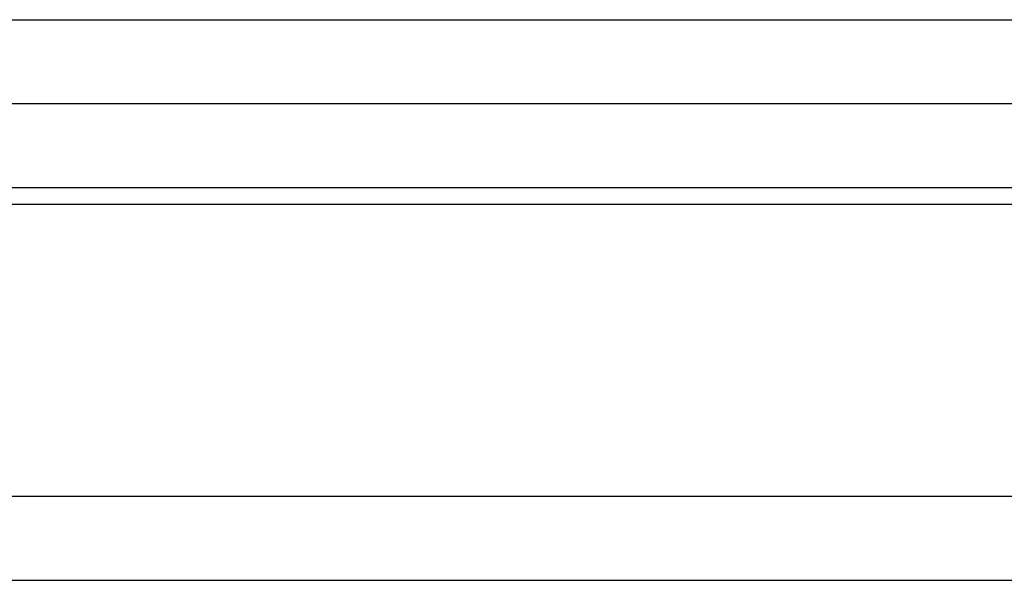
# Model space of a CAD drawing. Header units: millimetres. Extents: x 148 to 541, y 116 to 236.
# Tile 5 of 55: x 426 to 443, y 137 to 147. Entities that reach past the tile are written whole.
import ezdxf

# ---------------------------------------------------------------- set-up
doc = ezdxf.new("R2010")
doc.units = ezdxf.units.MM
doc.header["$LTSCALE"] = 0.1
doc.layers.add('OUT', color=3, linetype='CONTINUOUS')

msp = doc.modelspace()

# ---------------------------------------------------------------- linework, layer by layer
at = {"layer": 'OUT', "color": 0}
for p, q in [((419.712, 146.594), (466.516, 146.594)), ((466.516, 145.094), (419.712, 145.094)), ((495.614, 143.594), (390.614, 143.594)), ((337.828, 143.304), (540.614, 143.304)), ((339.037, 138.094), (540.614, 138.094)), ((295.614, 136.594), (540.614, 136.594))]:
    msp.add_line(p, q, dxfattribs=at)

doc.saveas('drawing.dxf')
